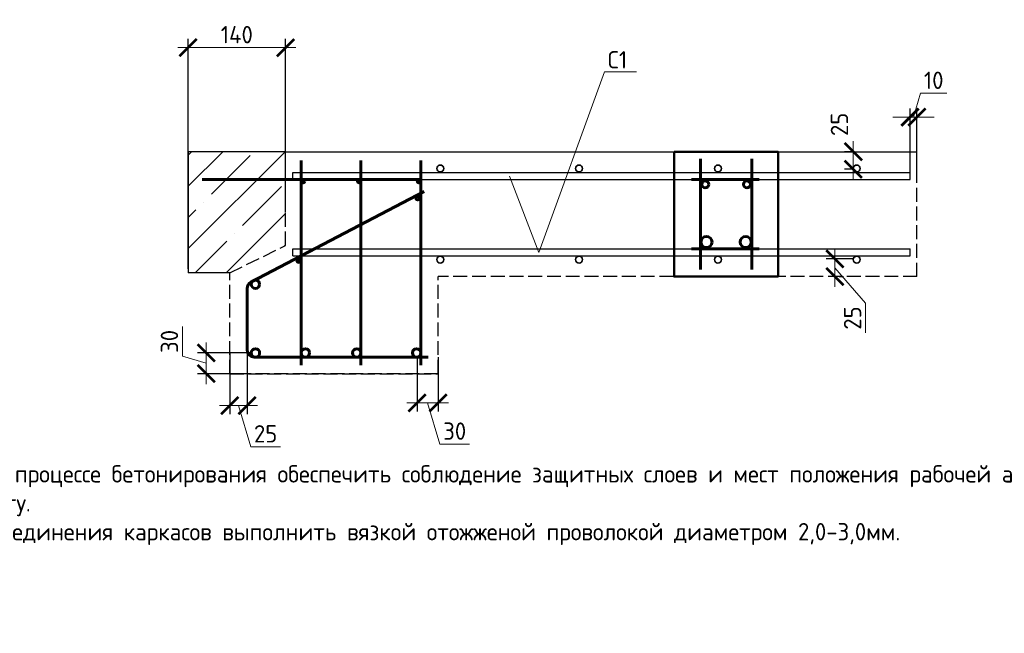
# Model space of a CAD drawing. Header units: millimetres. Extents: x 259029 to 2494469, y -731578 to -57567.
# Tile 198 of 207: x 495024 to 509209, y -505558 to -496712. Entities that reach past the tile are written whole.
import ezdxf
from ezdxf import colors
from ezdxf.entities.mleader import LeaderData, LeaderLine
from ezdxf.math import Vec2, Vec3

# ---------------------------------------------------------------- set-up
doc = ezdxf.new("R2010")
doc.units = ezdxf.units.MM
doc.linetypes.add('______2', pattern=[270, 200, -70])
doc.layers.get('Defpoints').update_dxf_attribs({"color": 140})
for name, color, linetype, lineweight in [('RAZMER', 100, 'Continuous', 15), ('Standard', 7, 'Continuous', 25), ('Армирование стержнями_ общее', 7, 'Continuous', 25), ('Выноски', 20, 'Continuous', 20), ('ПЛИТА', 152, 'Continuous', 35), ('РАЗРЕЗЫ', 10, 'Continuous', 60), ('Символы 0.20', 1, 'Continuous', 20), ('СО_ОСНОВНАЯ_060', 142, 'Continuous', 60)]:
    doc.layers.add(name, color=color, linetype=linetype, lineweight=lineweight)
doc.styles.add('ГОСТ', font='GOST_Common.ttf')
doc.dimstyles.new('М10', dxfattribs={"dimscale": 0, "dimtxt": 2.5, "dimasz": 2.5, "dimexe": 1.25, "dimexo": 0.625, "dimtad": 1, "dimdec": 0, "dimlfac": 0.1, "dimtxsty": 'ГОСТ', "dimblk": 'ARCHTICK', "dimcen": 2.5, "dimdle": 1.5, "dimclrd": 256, "dimclre": 256, "dimclrt": 256, "dimadec": 0, "dimazin": 0, "dimtfac": 1, "dimtdec": 0, "dimtmove": 1, "dimatfit": 3, "dimfxl": 2, "dimtfill": 1, "dimlwd": -1, "dimarcsym": 0})

# ---------------------------------------------------------------- blocks, each defined once
blk = doc.blocks.new('_ArchTick')
at = {"color": 0, "linetype": 'ByBlock', "const_width": 0.15}
blk.add_lwpolyline([(-0.5, -0.5), (0.5, 0.5)], dxfattribs=at)
blk = doc.blocks.new('*D130')
at = {"layer": 'Defpoints', "color": 0, "lineweight": -2, "ltscale": 100, "transparency": 16777216}
for p in [(507951, -498117), (507851, -499015), (507951, -499015)]:
    blk.add_point(p, dxfattribs=at)
at = {"layer": 'RAZMER', "ltscale": 100, "transparency": 16777216}
for p, q in [((507901, -498117), (508004, -497773)), ((508004, -497773), (508379, -497773)), ((507851, -498117), (507601, -498117)), ((507851, -498117), (507951, -498117)), ((507851, -498117), (507951, -498117)), ((507951, -498117), (508201, -498117))]:
    blk.add_line(p, q, dxfattribs=at)
at = {"layer": 'RAZMER', "lineweight": -2, "ltscale": 100, "transparency": 16777216}
for p, q in [((507851, -498953), (507851, -497992)), ((507951, -498953), (507951, -497992))]:
    blk.add_line(p, q, dxfattribs=at)
at = {"layer": 'RAZMER', "ltscale": 100, "transparency": 16777216, "xscale": 250, "yscale": 250, "zscale": 250}
blk.add_blockref('_ArchTick', (507851, -498117), dxfattribs=at)
at = {"layer": 'RAZMER', "ltscale": 100, "transparency": 16777216, "xscale": 250, "yscale": 250, "zscale": 250, "rotation": 180}
blk.add_blockref('_ArchTick', (507951, -498117), dxfattribs=at)
at = {"layer": 'RAZMER', "ltscale": 100, "transparency": 16777216, "insert": (508192, -497586), "char_height": 250, "attachment_point": 5, "style": 'ГОСТ', "bg_fill": 3, "box_fill_scale": 1.1, "bg_fill_color": 256, "bg_fill_true_color": 13158600, "bg_fill_transparency": 0}
blk.add_mtext('10', dxfattribs=at)
blk = doc.blocks.new('*D131')
at = {"layer": 'Defpoints', "color": 0, "lineweight": -2, "ltscale": 100, "transparency": 16777216}
for p in [(507034, -498615), (507091, -498615), (507084, -498867)]:
    blk.add_point(p, dxfattribs=at)
at = {"layer": 'RAZMER', "ltscale": 100, "transparency": 16777216}
blk.add_line((507034, -499017), (507034, -498465), dxfattribs=at)
at = {"layer": 'RAZMER', "lineweight": -2, "ltscale": 100, "transparency": 16777216}
for p, q in [((507029, -498615), (506909, -498615)), ((507021, -498867), (506909, -498867))]:
    blk.add_line(p, q, dxfattribs=at)
at = {"layer": 'RAZMER', "ltscale": 100, "transparency": 16777216, "xscale": 250, "yscale": 250, "zscale": 250}
for p, rotation in [((507034, -498615), 90), ((507034, -498867), 270)]:
    blk.add_blockref('_ArchTick', p, dxfattribs=dict(at, rotation=rotation))
at = {"layer": 'RAZMER', "ltscale": 100, "transparency": 16777216, "insert": (506834, -498221), "char_height": 250, "attachment_point": 5, "rotation": 90, "style": 'ГОСТ', "bg_fill": 3, "box_fill_scale": 1.1, "bg_fill_color": 256, "bg_fill_true_color": 13158600, "bg_fill_transparency": 0}
blk.add_mtext('25', dxfattribs=at)
blk = doc.blocks.new('*D132')
at = {"layer": 'Defpoints', "color": 0, "lineweight": -2, "ltscale": 100, "transparency": 16777216}
for p in [(507083, -500161), (506769, -500415), (506769, -500415)]:
    blk.add_point(p, dxfattribs=at)
at = {"layer": 'RAZMER', "ltscale": 100, "transparency": 16777216}
for p, q in [((506769, -500011), (506769, -500565)), ((506769, -500288), (507211, -500801)), ((507211, -500801), (507211, -501226))]:
    blk.add_line(p, q, dxfattribs=at)
at = {"layer": 'RAZMER', "lineweight": -2, "ltscale": 100, "transparency": 16777216}
for p, q in [((507021, -500161), (506644, -500161)), ((506831, -500415), (506894, -500415))]:
    blk.add_line(p, q, dxfattribs=at)
at = {"layer": 'RAZMER', "ltscale": 100, "transparency": 16777216, "xscale": 250, "yscale": 250, "zscale": 250}
for p, rotation in [((506769, -500161), 90), ((506769, -500415), 270)]:
    blk.add_blockref('_ArchTick', p, dxfattribs=dict(at, rotation=rotation))
at = {"layer": 'RAZMER', "ltscale": 100, "transparency": 16777216, "insert": (507023, -501013), "char_height": 250, "attachment_point": 5, "rotation": 90, "style": 'ГОСТ', "bg_fill": 3, "box_fill_scale": 1.1, "bg_fill_color": 256, "bg_fill_true_color": 13158600, "bg_fill_transparency": 0}
blk.add_mtext('25', dxfattribs=at)
blk = doc.blocks.new('*D133')
at = {"layer": 'Defpoints', "color": 0, "lineweight": -2, "ltscale": 100, "transparency": 16777216}
for p in [(498421, -501515), (497712, -501815), (498421, -501815)]:
    blk.add_point(p, dxfattribs=at)
at = {"layer": 'RAZMER', "ltscale": 100, "transparency": 16777216}
for p, q in [((497368, -501562), (497368, -501137)), ((497712, -501365), (497712, -501965)), ((497712, -501665), (497368, -501562))]:
    blk.add_line(p, q, dxfattribs=at)
at = {"layer": 'RAZMER', "lineweight": -2, "ltscale": 100, "transparency": 16777216}
for p, q in [((498359, -501515), (497587, -501515)), ((498359, -501815), (497587, -501815))]:
    blk.add_line(p, q, dxfattribs=at)
at = {"layer": 'RAZMER', "ltscale": 100, "transparency": 16777216, "xscale": 250, "yscale": 250, "zscale": 250}
for p, rotation in [((497712, -501515), 90), ((497712, -501815), 270)]:
    blk.add_blockref('_ArchTick', p, dxfattribs=dict(at, rotation=rotation))
at = {"layer": 'RAZMER', "ltscale": 100, "transparency": 16777216, "insert": (497181, -501350), "char_height": 250, "attachment_point": 5, "rotation": 90, "style": 'ГОСТ', "bg_fill": 3, "box_fill_scale": 1.1, "bg_fill_color": 256, "bg_fill_true_color": 13158600, "bg_fill_transparency": 0}
blk.add_mtext('30', dxfattribs=at)
blk = doc.blocks.new('*D134')
at = {"layer": 'Defpoints', "color": 0, "lineweight": -2, "ltscale": 100, "transparency": 16777216}
for p in [(500750, -501519), (501051, -501515), (501051, -502237)]:
    blk.add_point(p, dxfattribs=at)
at = {"layer": 'RAZMER', "lineweight": -2, "ltscale": 100, "transparency": 16777216}
for p, q in [((500750, -501581), (500750, -502362)), ((501051, -501578), (501051, -502362))]:
    blk.add_line(p, q, dxfattribs=at)
at = {"layer": 'RAZMER', "ltscale": 100, "transparency": 16777216}
for p, q in [((500600, -502237), (501201, -502237)), ((500901, -502237), (501079, -502831)), ((501079, -502831), (501504, -502831))]:
    blk.add_line(p, q, dxfattribs=at)
at = {"layer": 'RAZMER', "ltscale": 100, "transparency": 16777216, "xscale": 250, "yscale": 250, "zscale": 250, "rotation": 180}
blk.add_blockref('_ArchTick', (500750, -502237), dxfattribs=at)
at = {"layer": 'RAZMER', "ltscale": 100, "transparency": 16777216, "xscale": 250, "yscale": 250, "zscale": 250}
blk.add_blockref('_ArchTick', (501051, -502237), dxfattribs=at)
at = {"layer": 'RAZMER', "ltscale": 100, "transparency": 16777216, "insert": (501291, -502643), "char_height": 250, "attachment_point": 5, "style": 'ГОСТ', "bg_fill": 3, "box_fill_scale": 1.1, "bg_fill_color": 256, "bg_fill_true_color": 13158600, "bg_fill_transparency": 0}
blk.add_mtext('30', dxfattribs=at)
blk = doc.blocks.new('*D135')
at = {"layer": 'Defpoints', "color": 0, "lineweight": -2, "ltscale": 100, "transparency": 16777216}
for p in [(498051, -501454), (498301, -501423), (498051, -502276)]:
    blk.add_point(p, dxfattribs=at)
at = {"layer": 'RAZMER', "lineweight": -2, "ltscale": 100, "transparency": 16777216}
for p, q in [((498051, -501517), (498051, -502401)), ((498301, -501486), (498301, -502401))]:
    blk.add_line(p, q, dxfattribs=at)
at = {"layer": 'RAZMER', "ltscale": 100, "transparency": 16777216}
for p, q in [((498451, -502276), (497901, -502276)), ((498176, -502276), (498354, -502869)), ((498354, -502869), (498779, -502869))]:
    blk.add_line(p, q, dxfattribs=at)
at = {"layer": 'RAZMER', "ltscale": 100, "transparency": 16777216, "xscale": 250, "yscale": 250, "zscale": 250, "rotation": 180}
blk.add_blockref('_ArchTick', (498051, -502276), dxfattribs=at)
at = {"layer": 'RAZMER', "ltscale": 100, "transparency": 16777216, "xscale": 250, "yscale": 250, "zscale": 250}
blk.add_blockref('_ArchTick', (498301, -502276), dxfattribs=at)
at = {"layer": 'RAZMER', "ltscale": 100, "transparency": 16777216, "insert": (498567, -502682), "char_height": 250, "attachment_point": 5, "style": 'ГОСТ', "bg_fill": 3, "box_fill_scale": 1.1, "bg_fill_color": 256, "bg_fill_true_color": 13158600, "bg_fill_transparency": 0}
blk.add_mtext('25', dxfattribs=at)
blk = doc.blocks.new('_None')
blk = doc.blocks.new('*D118')
at = {"layer": 'Defpoints', "color": 0, "lineweight": -2, "ltscale": 100, "transparency": 16777216}
for p in [(497451, -497115), (498854, -499548), (497451, -500367)]:
    blk.add_point(p, dxfattribs=at)
at = {"layer": 'RAZMER', "lineweight": -2, "ltscale": 100, "transparency": 16777216}
for p, q in [((497451, -500304), (497451, -496990)), ((498854, -499485), (498854, -496990))]:
    blk.add_line(p, q, dxfattribs=at)
at = {"layer": 'RAZMER', "ltscale": 100, "transparency": 16777216}
blk.add_line((499004, -497115), (497301, -497115), dxfattribs=at)
at = {"layer": 'RAZMER', "ltscale": 100, "transparency": 16777216, "xscale": 250, "yscale": 250, "zscale": 250, "rotation": 180}
blk.add_blockref('_ArchTick', (497451, -497115), dxfattribs=at)
at = {"layer": 'RAZMER', "ltscale": 100, "transparency": 16777216, "xscale": 250, "yscale": 250, "zscale": 250}
blk.add_blockref('_ArchTick', (498854, -497115), dxfattribs=at)
at = {"layer": 'RAZMER', "ltscale": 100, "transparency": 16777216, "insert": (498152, -496928), "char_height": 250, "attachment_point": 5, "style": 'ГОСТ', "bg_fill": 3, "box_fill_scale": 1.1, "bg_fill_color": 256, "bg_fill_true_color": 13158600, "bg_fill_transparency": 0}
blk.add_mtext('140', dxfattribs=at)

msp = doc.modelspace()

# ---------------------------------------------------------------- hatches: boundary and pattern name
at = {"layer": 'РАЗРЕЗЫ', "lineweight": -2}
h = msp.add_hatch(dxfattribs=at)
h.set_pattern_fill('ANSI35', color=256, scale=100)
h.set_pattern_definition([(45, (1064.2, -1386.7), (-449.0128, 449.0128), []), (45, (1513.24, -1386.7), (-449.0128, 449.0128), [793.75, -158.75, 0, -158.75])])
h.paths.add_polyline_path([(498853.6, -498615), (497451.1, -498615), (497451.1, -500362.2), (498051.1, -500362.2), (498853.6, -499967.2)])

# ---------------------------------------------------------------- linework, layer by layer
at = {"color": 0, "lineweight": 35}
for centre in [(501083.2, -498857.3), (503083.2, -498857.3), (505083.2, -498857.3), (507083.2, -498857.3), (501083.2, -500171.2), (503083.2, -500171.2), (505083.2, -500171.2), (507083.2, -500171.2)]:
    msp.add_circle(centre, 50, dxfattribs=at)
at = {"layer": 'RAZMER', "color": 2, "lineweight": 50}
msp.add_lwpolyline([(504451.2, -498615.5), (505951.2, -498615.5), (505951.2, -500415.5), (504451.2, -500415.5), (504451.2, -498615.5)], dxfattribs=at)
at = {"layer": 'Standard', "color": 7, "linetype": '______2', "lineweight": 30}
for p, q in [((498853.6, -499967.2), (498853.6, -498615)), ((507951.2, -500415.5), (507951.2, -498615)), ((498051.1, -500362.2), (498853.6, -499967.2)), ((498051.1, -501815.5), (498051.1, -500362.2)), ((501051.1, -501815.5), (501051.1, -500415.5)), ((507951.2, -500415.5), (501051.1, -500415.5)), ((498051.1, -501815.5), (498051.1, -500865.5)), ((501051.1, -501815.5), (498051.1, -501815.5)), ((501051.1, -501815.5), (498051.1, -501815.5)), ((498051.1, -501815.5), (501051.1, -501815.5)), ((501051.1, -501815.5), (498051.1, -501815.5))]:
    msp.add_line(p, q, dxfattribs=at)
at = {"layer": 'Армирование стержнями_ общее', "color": 0, "lineweight": 30}
for p, q in [((497651.1, -499015.2), (507851.2, -499015.2)), ((498959.8, -498915.2), (507851.2, -498915.2)), ((498959.8, -499015.2), (498959.8, -498915.2)), ((498959.8, -500015.7), (507851.2, -500015.7)), ((498959.8, -500115.7), (498959.8, -500015.7)), ((498959.8, -500115.7), (507851.2, -500115.7))]:
    msp.add_line(p, q, dxfattribs=at)
for points in [[(507851.2, -499015.2), (507851.2, -498915.2)], [(507851.2, -500115.7), (507851.2, -500015.7)]]:
    msp.add_lwpolyline(points, dxfattribs=at)
at = {"layer": 'ПЛИТА', "color": 0, "lineweight": 30}
msp.add_line((498853.6, -498615), (507951.2, -498615), dxfattribs=at)
at = {"layer": 'СО_ОСНОВНАЯ_060', "ltscale": 100}
for p, q in [((505679.9, -499015.2), (504700.7, -499015.2)), ((498353.6, -500496.3), (500851.2, -499188.4)), ((505679.9, -500015.7), (504700.7, -500015.7)), ((498301.1, -501475.9), (498299.9, -500584.9)), ((500910.2, -501575.9), (498401.1, -501575.9))]:
    msp.add_line(p, q, dxfattribs=at)
for points in [[(499080.2, -498740), (499080.2, -501690)], [(499940.6, -498740), (499940.6, -501690)], [(500801.1, -498740), (500801.1, -501690)], [(504830.7, -498715.6), (504830.7, -500315.6)], [(505570.7, -498715.6), (505570.7, -500315.6)], [(500795.2, -499015), (497651.1, -499015.2)]]:
    msp.add_lwpolyline(points, dxfattribs=at)
for centre, radius in [((499105.2, -499040), 25), ((499915.6, -499040), 25), ((500776.1, -499040), 25), ((504900.7, -499085.7), 50), ((505500.7, -499085.7), 50), ((500759, -499285), 25.8), ((504918.3, -499917.8), 80), ((505483.2, -499917.8), 80), ((499043.1, -500185.7), 25.8), ((498419.9, -500525.1), 60), ((498421.1, -501515.5), 60), ((499140.2, -501515.5), 60), ((499880.6, -501515.5), 60), ((500741.1, -501515.5), 60)]:
    msp.add_circle(centre, radius, dxfattribs=at)
for centre, start, end in [((498399.9, -500584.9), 117.63964, 180), ((498401.1, -501475.9), 180, 270)]:
    msp.add_arc(centre, 100, start, end, dxfattribs=at)

# ---------------------------------------------------------------- texts
at = {"layer": 'Выноски'}
note = msp.add_mtext_static_columns([''] * 2, width=18604.939, gutter_width=10240.1, height=0, dxfattribs=dict(at, insert=(492603, -503134.4), char_height=250, attachment_point=1, style='ГОСТ'))
for column, words in zip([note] + note.columns.linked_columns, ['\\pi1500;1.^IВ процессе бетонирования обеспечить соблюдение защитных слоев и мест положения рабочей арматуры согласно проекту. \\P2.^IСоединения каркасов выполнить вязкой отожженой проволокой диаметром 2,0-3,0мм.\\P\\pi812.5,l41.6675;\\P', '']):
    column.text = words

# ---------------------------------------------------------------- leaders
at = {"layer": 'Символы 0.20'}
ml = msp.add_multileader_mtext('Standard', dxfattribs=at)
ml.set_content('С1', color=256, style='ГОСТ')
ml.set_leader_properties(color=256, linetype='ByLayer', lineweight=-1)
ml.set_arrow_properties(name='NONE')
ml.build(insert=Vec2(0, 0))
ml.multileader.update_dxf_attribs({"text_left_attachment_type": 6, "text_right_attachment_type": 6, "dogleg_length": 0.25, "arrow_head_size": 200, "scale": 100})
ctx = ml.context
ctx.base_point, ctx.scale, ctx.char_height, ctx.arrow_head_size, ctx.landing_gap_size, ctx.plane_origin = Vec3(503472.1, -497465, 0), 100, 250, 200, 25, Vec3(504816.5, -498280.4, 0)
ctx.left_attachment, ctx.right_attachment = 6, 6
notes = []
notes.append((ctx, [(0, (1, 1, 0), (503447.1, -497465, 0), (1, 0), 25, [(1, [(502080.8, -498970.2, 0), (502502.8, -500070.2, 0)], 0, [])])]))
ctx.mtext.insert, ctx.mtext.width, ctx.mtext.flow_direction = Vec3(503497.1, -497165, 0), 12.832, 5
for ctx, leaders in notes:
    for number, flags, end, landing, length, lines in leaders:
        leader = LeaderData()
        leader.index, (leader.has_last_leader_line, leader.has_dogleg_vector, leader.attachment_direction) = number, flags
        leader.last_leader_point, leader.dogleg_vector, leader.dogleg_length = Vec3(end), Vec3(landing), length
        for number, points, colour, breaks in lines:
            line = LeaderLine()
            line.index, line.vertices, line.color, line.breaks = number, Vec3.list(points), colors.encode_raw_color(colour), breaks
            leader.lines.append(line)
        ctx.leaders.append(leader)

# ---------------------------------------------------------------- next in the draw order: dimensions: what is measured, and where the dimension line sits
at = {"layer": 'RAZMER', "color": 30, "ltscale": 100}
for base, p1, p2, picture, middle in [((497451.1, -497115.2), (498853.6, -499547.7), (497451.1, -500367), '*D118', (498152.3, -496927.7)), ((507951.2, -498117), (507851.2, -499015.2), (507951.2, -499015.2), '*D130', (508066.8, -497585.8)), ((501051.1, -502236.9), (500750.5, -501518.9), (501051.1, -501515.5), '*D134', (501141.4, -502643.1))]:
    dim = msp.add_linear_dim(base=base, p1=p1, p2=p2, dimstyle='М10', override={"dimscale": 100, "dimtix": 0, "dimtofl": 1, "dimtmove": 1, "dimatfit": 3}, dxfattribs=at)
    dim.commit()
    dim.dimension.update_dxf_attribs({"geometry": picture, "text_midpoint": middle})
for base, p1, p2, override, picture, middle in [((507033.7, -498615), (507083.9, -498867.3), (507091.5, -498615), {"dimscale": 100}, '*D131', (507021.1, -498221.4)), ((506768.7, -500415.5), (507083.2, -500161.2), (506768.7, -500415.5), {"dimscale": 100, "dimtix": 0, "dimtofl": 1, "dimtmove": 1, "dimatfit": 3}, '*D132', (507210.7, -500863.1))]:
    dim = msp.add_linear_dim(base=base, p1=p1, p2=p2, angle=90, dimstyle='М10', override=override, dxfattribs=at)
    dim.commit()
    dim.dimension.update_dxf_attribs({"geometry": picture, "text_midpoint": middle, "dimtype": 160})
dim = msp.add_linear_dim(base=(497712, -501815.5), p1=(498421.1, -501515.5), p2=(498421.1, -501815.5), angle=90, dimstyle='М10', override={"dimscale": 100, "dimtix": 0, "dimtofl": 1, "dimtmove": 1, "dimatfit": 3}, dxfattribs=at)
dim.commit()
dim.dimension.update_dxf_attribs({"geometry": '*D133', "text_midpoint": (497180.8, -501499.9)})

# ---------------------------------------------------------------- next in the draw order: linework, layer by layer
at = {"layer": 'ПЛИТА', "color": 0, "lineweight": 30}
msp.add_line((498051.1, -500362.2), (497451.1, -500362.2), dxfattribs=at)
for points in [[(498853.6, -498615), (497451.1, -498615)], [(497451.1, -498615), (497451.1, -500362.2)]]:
    msp.add_lwpolyline(points, dxfattribs=at)

# ---------------------------------------------------------------- next in the draw order: dimensions: what is measured, and where the dimension line sits
at = {"layer": 'RAZMER', "color": 30, "ltscale": 100}
dim = msp.add_linear_dim(base=(498051.1, -502275.6), p1=(498301, -501423.3), p2=(498051.1, -501454.2), dimstyle='М10', override={"dimscale": 100, "dimtix": 0, "dimtofl": 1, "dimtmove": 1, "dimatfit": 3}, dxfattribs=at)
dim.commit()
dim.dimension.update_dxf_attribs({"geometry": '*D135', "text_midpoint": (498416.7, -502681.8)})

# ---------------------------------------------------------------- next in the draw order: texts
at = {"layer": 'Выноски'}
note = msp.add_mtext_static_columns([''] * 2, width=19641.405, gutter_width=8167.2, height=0, dxfattribs=dict(at, insert=(385740.7, -502617.6), char_height=250, attachment_point=1, style='ГОСТ'))
for column, words in zip([note] + note.columns.linked_columns, ['\\pi10527.89954; \\P\\pi570.45,l346.2,t2000;1.^IОбщие указания см. лист 1. {\\H1.46663x; }\\P2.^IМонтажные узлы 1;2;3;4;6;7;8 см. лист{\\C0; 7.\\H1.45562x; \\H0.68699x;\\P}3.^IСварку производить согласно СП70.1330.2011 электродами Э42 ГОСТ 9467-75*.{\\H1.45929x; }\\P4.^IВсе металлические конструкции окрасить эмалью ПФ-1189 по ГОСТ 6465-79 в два слоя. Эмаль наносить на {\\H1.45807x; }\\P\\pi0,t346.2;грунтовку ГФ-021 по ГОСТ 25129-82 (первый слой - на заводе-изготовителе, второй слой - на монтаже).{\\H1.65848x; }\\P\\pi570.45,t2000;5.^IОгнезащиту металлических косоуров см.л. 9.{\\H1.19167x; }\\P6.^IДлину швов принимать по длине сопряжения свариваемых элементов. все катеты сварных швов принимать {\\H1.54728x; }\\P\\pi0,t346.2;высотой 6 мм, кроме оговоренных.{\\H1.42874x; }\\P\\pi570.45,t2000;7.^IМонтаж стальных конструкций производить в соответствии с указаниями СП 70.1333.0.2012"Несущие и {\\H1.46825x; }\\P\\pi0,t346.2;ограждающие конструкции".{\\H1.45508x; }\\P\\pi570.45,t2000;8.^IЖелезобетонные изделия монтировать на цем-песчаном растворе М100 толщ. 10мм.{\\H1.46099x; }\\P{\\C0;9.^IНа разрезах 1-1;2-2 отметки чистого пола.\\H1.45599x; \\H0.68682x;\\P\\pi10570.70257,l0,tz;\\H1.82587x; \\H0.54768x;\\P\\H1.55804x; \\H0.64183x;\\P\\H1.64732x; \\H0.60705x;\\P\\pi812.5,l41.6675;\\H1.23836x; \\H0.80752x;\\P}', '']):
    column.text = words

doc.saveas('drawing.dxf')
